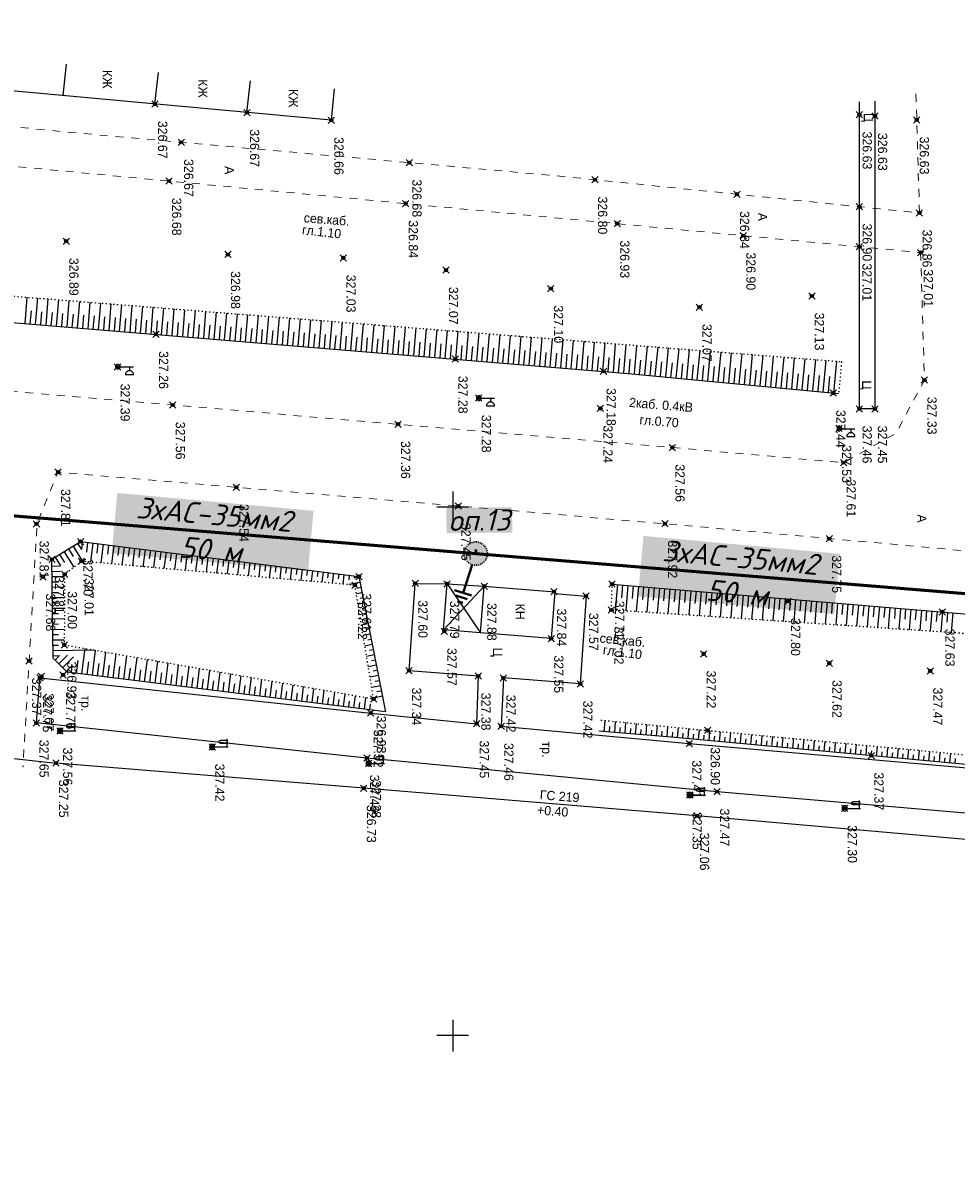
# Model space of a CAD drawing. Header units: metres. Extents: x 705573 to 711566, y 4301675 to 4311183.
# Tile 39 of 256: x 708965 to 709054, y 4301801 to 4301909. Entities that reach past the tile are written whole.
import ezdxf

# ---------------------------------------------------------------- set-up
doc = ezdxf.new("R2010")
doc.units = ezdxf.units.M
doc.header["$LTSCALE"] = 0.5
doc.header["$PDMODE"] = 35
doc.header["$PDSIZE"] = 0.3
for name, pattern in [('ACAD_ISO02W100', [15, 12, -3]), ('Auto_Street_NotBorder_Line_m1', [3, 1.5, -1.5]), ('ДОРОГИ_СТРОЯЩ', [9, 8, -1]), ('Контура низ откосов  Штриховая 0.1-0.5 - - - - - - -', [0.6, 0.1, -0.5])]:
    doc.linetypes.add(name, pattern=pattern)
for name, color, linetype in [('(001) Сетка', 92, 'Continuous'), ('(004) Точки рельефа', 7, 'Continuous'), ('(007) Здания', 7, 'Continuous'), ('(013) Газ', 30, 'ИК_Газопровод -------г--------'), ('(016) Кабель', 1, 'Continuous'), ('(019) Связь', 3, 'ИК_КАБ_СВЯЗИ'), ('(022) Возд. Линии', 7, 'Continuous'), ('(025) Дорога', 7, 'Continuous'), ('(035) Откосы', 7, 'Continuous'), ('Рамка', 7, 'Continuous')]:
    doc.layers.add(name, color=color, linetype=linetype)
doc.layers.add('AUTO#_ROADS_EXIST_L', color=7, linetype='Continuous', lineweight=15, true_color=0x000000)
doc.styles.add('BM-431', font='txt')
doc.styles.add('D-431', font='txt')
doc.styles.add('P-131', font='txt')
doc.styles.add('S', font='txtwr', dxfattribs={"oblique": 15})
doc.styles.get("Standard").update_dxf_attribs({"font": 'times.ttf'})
doc.styles.add('X_ISO', font='isocpeui.ttf')
doc.linetypes.add('GAZ_VOZDUSH', pattern='A,1,-2,["~",Standard,S=3,R=0,X=-1.5,Y=-1.5],-1,10', length=14)
doc.linetypes.add('ИК_Газопровод -------г--------', pattern='A,9,-0.6,["Г",Standard,S=1.2,R=0,X=0,Y=-0.6],-1.2', length=10.8)
doc.linetypes.add('ИК_КАБ_СВЯЗИ', pattern='A,4,["o",Standard,S=0.5,R=0,X=0,Y=-0.125],4,-2', length=10)

# ---------------------------------------------------------------- blocks, each defined once
blk = doc.blocks.new('U1111')
for p, q in [((0.1, 0.45), (0.1, 2.95)), ((0.1, 2.2), (0.85, 2.2)), ((1.28934, 2.95), (0.85, 2.51066)), ((0.85, 2.51066), (0.85, 1.88934)), ((1.6, 2.95), (1.28934, 2.95)), ((1.6, 2.95), (1.6, 1.45)), ((0, 0.05), (0.1, 0.05)), ((0, -0.05), (0, 0.05)), ((0.1, 0.05), (0.1, -0.05)), ((0.85, 1.88934), (1.28934, 1.45)), ((1.28934, 1.45), (1.6, 1.45)), ((0.1, -0.05), (0, -0.05))]:
    blk.add_line(p, q)
blk.add_lwpolyline([(0.55, 0), (0.3, 0.433013), (-0.2, 0.433013), (-0.45, 0), (-0.2, -0.433013), (0.3, -0.433013)], close=True)
at = {"color": 4, "style": 'S', "oblique": 15}
blk.add_attdef('Z', (1.142936, -1.391276), '', height=2, dxfattribs=at)
blk = doc.blocks.new('f')
at = {"layer": '(022) Возд. Линии'}
for points in [[(0, 0.25), (0, 1.5)], [(0, 1.4), (0.75, 1.4)]]:
    blk.add_lwpolyline(points, dxfattribs=at)
blk.add_lwpolyline([(0.4875, 0.65), (0.4875, 0.65, 0.41421356), (0.65, 0.8125), (0.65, 1.4), (0.325, 1.4), (0.325, 0.8125, 0.41421356)], format="xyb", close=True, dxfattribs=at)
blk.add_circle((0, 0), 0.25, dxfattribs=at)
blk = doc.blocks.new('Setka')
at = {"layer": '(001) Сетка'}
for p, q in [((0, 1.5), (0, -1.5)), ((-1.5, 0), (1.5, 0))]:
    blk.add_line(p, q, dxfattribs=at)
blk = doc.blocks.new('5547')
at = {"layer": 'Рамка', "linetype": 'Continuous', "lineweight": 30}
blk.add_hatch(color=7, dxfattribs=at).paths.add_polyline_path([(1621682, -797356, 1), (1621687, -797672, 1)])
at = {"lineweight": 40}
for p, q in [((1621684, -797672), (1621684, -798072)), ((1621804, -798072), (1621564, -798072)), ((1621763, -798137), (1621605, -798137)), ((1621723, -798202), (1621646, -798202))]:
    blk.add_line(p, q, dxfattribs=at)
at = {"layer": 'Рамка', "color": 7, "linetype": 'ACAD_ISO02W100', "lineweight": 30}
blk.add_circle((1621684, -797514), 158, dxfattribs=at)

msp = doc.modelspace()

# ---------------------------------------------------------------- linework, layer by layer
at = {"layer": '(007) Здания', "flags": 128}
for points in [[(708994.84, 4301902.61), (708994.56, 4301899.62), (708858.92, 4301912.09), (708859.19, 4301915.08)], [(708969.18, 4301901.95), (708969.5, 4301904.94)], [(708977.87, 4301901.15), (708978.19, 4301904.14)], [(708986.58, 4301900.35), (708986.9, 4301903.34)]]:
    msp.add_lwpolyline(points, dxfattribs=at)
at = {"layer": '(007) Здания', "elevation": 327.88}
msp.add_lwpolyline([(709008.7, 4301851.09), (709005.18, 4301851.37), (709005.53, 4301855.73), (709009.05, 4301855.51)], dxfattribs=at)
at = {"layer": '(007) Здания', "flags": 128}
for points, elevation in [([(709005.53, 4301855.73), (709008.7, 4301851.09)], 327.79), ([(709009.05, 4301855.51), (709005.18, 4301851.37)], 327.88)]:
    msp.add_lwpolyline(points, dxfattribs=dict(at, elevation=elevation))
at = {"layer": '(007) Здания', "elevation": 327.88}
msp.add_lwpolyline([(709009.05, 4301855.51), (709015.74, 4301854.98), (709015.39, 4301850.56), (709008.7, 4301851.09)], close=True, dxfattribs=at)
at = {"layer": '(013) Газ', "linetype": 'GAZ_VOZDUSH', "flags": 128}
for points, elevation in [([(708263.01, 4301898.28), (708267.49, 4301898.02), (708327.41, 4301893.73), (708350.02, 4301891.78), (708379.91, 4301889.21), (708474.41, 4301881.92), (708546.89, 4301875.37), (708558.89, 4301874.63), (708612.86, 4301869.39), (708645.29, 4301866.14), (708657.26, 4301865.63), (708710.55, 4301861.09), (708744.48, 4301857.65), (708772.36, 4301854.65), (708819.32, 4301851.72), (708956.48, 4301840.09), (708968.5, 4301838.77)], 325.11), ([(709242.57, 4301814.62), (709191, 4301819.27), (709154.18, 4301822.34), (709127.63, 4301825.02), (709098.46, 4301827.68), (709029.18, 4301833.77), (708997.64, 4301836.39), (708968.5, 4301838.77)], 326.86)]:
    msp.add_lwpolyline(points, dxfattribs=dict(at, elevation=elevation))
at = {"layer": '(025) Дорога', "flags": 128}
msp.add_lwpolyline([(709046.04, 4301901.43), (709046.04, 4301872.29), (709044.58, 4301872.29), (709044.58, 4301901.36)], dxfattribs=at)
at = {"layer": '(025) Дорога', "elevation": 327.42, "flags": 128}
msp.add_lwpolyline([(709015.73, 4301854.82), (709018.69, 4301854.58), (709018.14, 4301846.27), (709010.86, 4301846.83), (709010.65, 4301842.25), (709028.46, 4301840.62), (709060.17, 4301837.86), (709088.49, 4301835.43), (709116.31, 4301833.02), (709116.03, 4301828.78), (709088.23, 4301831.13), (709058.65, 4301833.67), (709031.1, 4301836.06), (708997.94, 4301839.25), (708966.64, 4301842.57), (708966.97, 4301846.84), (708998.3, 4301843.51), (709008.33, 4301842.5), (709008.49, 4301847.01), (709001.93, 4301847.51), (709002.51, 4301855.78), (709005.53, 4301855.73)], dxfattribs=at)
at = {"layer": '(035) Откосы'}
for p, q in [((708965.74, 4301882.86, 328.21), (708965.54, 4301880.38, 328.21)), ((708966.74, 4301882.79, 328.21), (708966.53, 4301880.3, 328.21)), ((708967.73, 4301882.71, 328.21), (708967.52, 4301880.22, 328.21)), ((708968.73, 4301882.63, 328.21), (708968.52, 4301880.14, 328.21)), ((708969.72, 4301882.55, 328.21), (708969.51, 4301880.06, 328.21)), ((708970.72, 4301882.47, 328.21), (708970.51, 4301879.97, 328.21)), ((708966.14, 4301881.58, 328.21), (708966.03, 4301880.34, 328.21)), ((708967.13, 4301881.5, 328.21), (708967.03, 4301880.26, 328.21)), ((708968.13, 4301881.42, 328.21), (708968.02, 4301880.18, 328.21)), ((708971.71, 4301882.39, 328.21), (708971.5, 4301879.89, 328.21)), ((708972.71, 4301882.31, 328.21), (708972.5, 4301879.81, 328.21)), ((708973.7, 4301882.24, 328.21), (708973.49, 4301879.73, 328.21)), ((708974.7, 4301882.16, 328.21), (708974.49, 4301879.64, 328.21)), ((708975.69, 4301882.08, 328.21), (708975.48, 4301879.56, 328.21)), ((708976.69, 4301882, 328.21), (708976.48, 4301879.48, 328.21)), ((708977.68, 4301881.92, 328.21), (708977.47, 4301879.4, 328.21)), ((708978.68, 4301881.84, 328.21), (708978.47, 4301879.32, 328.21)), ((708979.67, 4301881.76, 328.21), (708979.46, 4301879.23, 328.21)), ((708980.67, 4301881.69, 328.21), (708980.46, 4301879.15, 328.21)), ((708981.66, 4301881.61, 328.21), (708981.45, 4301879.07, 328.21)), ((708982.66, 4301881.53, 328.21), (708982.45, 4301878.99, 328.21)), ((708983.65, 4301881.45, 328.21), (708983.44, 4301878.9, 328.21)), ((708969.12, 4301881.34, 328.21), (708969.02, 4301880.1, 328.21)), ((708970.11, 4301881.26, 328.21), (708970.01, 4301880.01, 328.21)), ((708971.11, 4301881.18, 328.21), (708971.01, 4301879.93, 328.21)), ((708972.1, 4301881.1, 328.21), (708972, 4301879.85, 328.21)), ((708973.1, 4301881.02, 328.21), (708973, 4301879.77, 328.21)), ((708974.09, 4301880.94, 328.21), (708973.99, 4301879.69, 328.21)), ((708975.09, 4301880.86, 328.21), (708974.99, 4301879.6, 328.21)), ((708976.08, 4301880.78, 328.21), (708975.98, 4301879.52, 328.21)), ((708977.08, 4301880.7, 328.21), (708976.97, 4301879.44, 328.21)), ((708978.07, 4301880.62, 328.21), (708977.97, 4301879.36, 328.21)), ((708979.07, 4301880.54, 328.21), (708978.96, 4301879.27, 328.21)), ((708980.06, 4301880.46, 328.21), (708979.96, 4301879.19, 328.21)), ((708981.06, 4301880.38, 328.21), (708980.95, 4301879.11, 328.21)), ((708984.65, 4301881.37, 328.21), (708984.43, 4301878.82, 328.21)), ((708985.64, 4301881.29, 328.21), (708985.43, 4301878.74, 328.21)), ((708986.64, 4301881.21, 328.21), (708986.42, 4301878.66, 328.21)), ((708987.63, 4301881.14, 328.21), (708987.42, 4301878.58, 328.21)), ((708988.63, 4301881.06, 328.21), (708988.41, 4301878.49, 328.21)), ((708989.62, 4301880.98, 328.21), (708989.41, 4301878.41, 328.21)), ((708990.62, 4301880.9, 328.21), (708990.4, 4301878.33, 328.21)), ((708991.61, 4301880.82, 328.21), (708991.4, 4301878.25, 328.21)), ((708992.61, 4301880.74, 328.21), (708992.39, 4301878.16, 328.21)), ((708993.6, 4301880.66, 328.21), (708993.39, 4301878.08, 328.21)), ((708994.6, 4301880.59, 328.21), (708994.38, 4301878, 328.21)), ((708995.59, 4301880.51, 328.21), (708995.38, 4301877.92, 328.21)), ((708996.59, 4301880.43, 328.21), (708996.37, 4301877.84, 328.21)), ((708997.58, 4301880.35, 328.21), (708997.37, 4301877.75, 328.21)), ((708982.05, 4301880.3, 328.21), (708981.95, 4301879.03, 328.21)), ((708983.05, 4301880.22, 328.21), (708982.94, 4301878.95, 328.21)), ((708984.04, 4301880.14, 328.21), (708983.94, 4301878.86, 328.21)), ((708985.04, 4301880.06, 328.21), (708984.93, 4301878.78, 328.21)), ((708986.03, 4301879.98, 328.21), (708985.93, 4301878.7, 328.21)), ((708987.03, 4301879.9, 328.21), (708986.92, 4301878.62, 328.21)), ((708988.02, 4301879.82, 328.21), (708987.92, 4301878.53, 328.21)), ((708989.02, 4301879.73, 328.21), (708988.91, 4301878.45, 328.21)), ((708990.01, 4301879.65, 328.21), (708989.91, 4301878.37, 328.21)), ((708991.01, 4301879.57, 328.21), (708990.9, 4301878.29, 328.21)), ((708992, 4301879.49, 328.21), (708991.89, 4301878.21, 328.21)), ((708993, 4301879.41, 328.21), (708992.89, 4301878.12, 328.21)), ((708993.99, 4301879.33, 328.21), (708993.88, 4301878.04, 328.21)), ((708994.99, 4301879.25, 328.21), (708994.88, 4301877.96, 328.21)), ((708998.58, 4301880.27, 328.21), (708998.36, 4301877.67, 328.21)), ((708999.57, 4301880.19, 328.21), (708999.35, 4301877.59, 328.21)), ((709000.57, 4301880.11, 328.21), (709000.35, 4301877.51, 328.21)), ((709001.56, 4301880.04, 328.21), (709001.34, 4301877.42, 328.21)), ((709002.56, 4301879.96, 328.21), (709002.34, 4301877.34, 328.21)), ((709003.55, 4301879.88, 328.21), (709003.33, 4301877.26, 328.21)), ((709004.55, 4301879.8, 328.21), (709004.33, 4301877.18, 328.21)), ((709005.54, 4301879.72, 328.21), (709005.32, 4301877.1, 328.21)), ((709006.54, 4301879.64, 328.21), (709006.32, 4301877.01, 328.21)), ((709007.53, 4301879.56, 328.21), (709007.31, 4301876.93, 328.21)), ((709008.53, 4301879.49, 328.21), (709008.31, 4301876.85, 328.21)), ((709009.52, 4301879.41, 328.21), (709009.3, 4301876.77, 328.21)), ((709010.52, 4301879.33, 328.21), (709010.3, 4301876.68, 328.21)), ((709011.51, 4301879.25, 328.21), (709011.29, 4301876.6, 328.21)), ((708995.98, 4301879.17, 328.21), (708995.87, 4301877.88, 328.21)), ((708996.98, 4301879.09, 328.21), (708996.87, 4301877.79, 328.21)), ((708997.97, 4301879.01, 328.21), (708997.86, 4301877.71, 328.21)), ((708998.97, 4301878.93, 328.21), (708998.86, 4301877.63, 328.21)), ((708999.96, 4301878.85, 328.21), (708999.85, 4301877.55, 328.21)), ((709000.95, 4301878.77, 328.21), (709000.85, 4301877.47, 328.21)), ((709001.95, 4301878.69, 328.21), (709001.84, 4301877.38, 328.21)), ((709002.94, 4301878.61, 328.21), (709002.84, 4301877.3, 328.21)), ((709003.94, 4301878.53, 328.21), (709003.83, 4301877.22, 328.21)), ((709004.93, 4301878.45, 328.21), (709004.83, 4301877.14, 328.21)), ((709005.93, 4301878.37, 328.21), (709005.82, 4301877.05, 328.21)), ((709006.92, 4301878.29, 328.21), (709006.82, 4301876.97, 328.21)), ((709007.92, 4301878.21, 328.21), (709007.81, 4301876.89, 328.21)), ((709012.51, 4301879.17, 328.21), (709012.29, 4301876.52, 328.21)), ((709013.5, 4301879.09, 328.21), (709013.28, 4301876.44, 328.21)), ((709014.5, 4301879.01, 328.21), (709014.28, 4301876.36, 328.21)), ((709015.49, 4301878.94, 328.21), (709015.27, 4301876.27, 328.21)), ((709016.49, 4301878.86, 328.21), (709016.26, 4301876.19, 328.21)), ((709017.48, 4301878.78, 328.21), (709017.26, 4301876.11, 328.21)), ((709018.48, 4301878.7, 328.21), (709018.25, 4301876.03, 328.21)), ((709019.47, 4301878.62, 328.21), (709019.25, 4301875.94, 328.21)), ((709020.47, 4301878.54, 328.21), (709020.24, 4301875.86, 328.21)), ((709021.46, 4301878.46, 328.21), (709021.24, 4301875.78, 328.21)), ((709022.46, 4301878.39, 328.21), (709022.23, 4301875.7, 328.21)), ((709023.48, 4301878.3, 328.21), (709023.23, 4301875.61, 328.21)), ((709024.48, 4301878.23, 328.21), (709024.22, 4301875.52, 328.21)), ((709008.91, 4301878.13, 328.21), (709008.8, 4301876.81, 328.21)), ((709009.91, 4301878.05, 328.21), (709009.8, 4301876.73, 328.21)), ((709010.9, 4301877.97, 328.21), (709010.79, 4301876.64, 328.21)), ((709011.9, 4301877.89, 328.21), (709011.79, 4301876.56, 328.21)), ((709012.89, 4301877.81, 328.21), (709012.78, 4301876.48, 328.21)), ((709013.89, 4301877.72, 328.21), (709013.78, 4301876.4, 328.21)), ((709014.88, 4301877.64, 328.21), (709014.77, 4301876.31, 328.21)), ((709015.88, 4301877.56, 328.21), (709015.77, 4301876.23, 328.21)), ((709016.87, 4301877.48, 328.21), (709016.76, 4301876.15, 328.21)), ((709017.87, 4301877.4, 328.21), (709017.76, 4301876.07, 328.21)), ((709018.86, 4301877.32, 328.21), (709018.75, 4301875.99, 328.21)), ((709019.86, 4301877.24, 328.21), (709019.75, 4301875.9, 328.21)), ((709020.85, 4301877.16, 328.21), (709020.74, 4301875.82, 328.21)), ((709021.85, 4301877.08, 328.21), (709021.74, 4301875.74, 328.21)), ((709025.47, 4301878.15, 328.21), (709025.21, 4301875.42, 328.21)), ((709026.47, 4301878.07, 328.21), (709026.21, 4301875.33, 328.21)), ((709027.46, 4301877.99, 328.21), (709027.2, 4301875.24, 328.21)), ((709028.46, 4301877.91, 328.21), (709028.2, 4301875.14, 328.21)), ((709029.45, 4301877.83, 328.21), (709029.19, 4301875.05, 328.21)), ((709030.45, 4301877.75, 328.21), (709030.18, 4301874.95, 328.21)), ((709031.44, 4301877.68, 328.21), (709031.18, 4301874.86, 328.21)), ((709032.44, 4301877.6, 328.21), (709032.17, 4301874.76, 328.21)), ((709033.43, 4301877.52, 328.21), (709033.16, 4301874.67, 328.21)), ((709034.43, 4301877.44, 328.21), (709034.16, 4301874.58, 328.21)), ((709035.42, 4301877.36, 328.21), (709035.15, 4301874.48, 328.21)), ((709036.42, 4301877.28, 328.21), (709036.14, 4301874.39, 328.21)), ((709037.41, 4301877.2, 328.21), (709037.14, 4301874.29, 328.21)), ((709038.41, 4301877.13, 328.21), (709038.13, 4301874.2, 328.21)), ((709022.84, 4301877, 328.21), (709022.73, 4301875.66, 328.21)), ((709023.85, 4301876.92, 328.21), (709023.72, 4301875.57, 328.21)), ((709024.85, 4301876.83, 328.21), (709024.72, 4301875.47, 328.21)), ((709025.84, 4301876.74, 328.21), (709025.71, 4301875.38, 328.21)), ((709026.84, 4301876.66, 328.21), (709026.7, 4301875.28, 328.21)), ((709027.83, 4301876.57, 328.21), (709027.7, 4301875.19, 328.21)), ((709028.82, 4301876.48, 328.21), (709028.69, 4301875.09, 328.21)), ((709029.82, 4301876.4, 328.21), (709029.69, 4301875, 328.21)), ((709030.81, 4301876.31, 328.21), (709030.68, 4301874.91, 328.21)), ((709031.81, 4301876.22, 328.21), (709031.67, 4301874.81, 328.21)), ((709032.8, 4301876.14, 328.21), (709032.67, 4301874.72, 328.21)), ((709033.8, 4301876.05, 328.21), (709033.66, 4301874.62, 328.21)), ((709039.4, 4301877.05, 328.21), (709039.13, 4301874.1, 328.21)), ((709040.4, 4301876.97, 328.21), (709040.12, 4301874.01, 328.21)), ((709041.39, 4301876.89, 328.21), (709041.11, 4301873.92, 328.21)), ((709042.39, 4301876.81, 328.21), (709042.11, 4301873.82, 328.21)), ((709034.79, 4301875.96, 328.21), (709034.65, 4301874.53, 328.21)), ((709035.78, 4301875.88, 328.21), (709035.65, 4301874.43, 328.21)), ((709036.78, 4301875.79, 328.21), (709036.64, 4301874.34, 328.21)), ((709037.77, 4301875.71, 328.21), (709037.63, 4301874.25, 328.21)), ((709038.77, 4301875.62, 328.21), (709038.63, 4301874.15, 328.21)), ((709039.76, 4301875.53, 328.21), (709039.62, 4301874.06, 328.21)), ((709040.76, 4301875.45, 328.21), (709040.62, 4301873.96, 328.21)), ((709041.75, 4301875.36, 328.21), (709041.61, 4301873.87, 328.21)), ((708969.26, 4301858.78), (708970.18, 4301857.3)), ((708969.69, 4301859.04), (708970.13, 4301858.32)), ((708970.11, 4301859.3), (708971.01, 4301857.86)), ((708970.54, 4301859.56), (708970.9, 4301858.99)), ((708970.99, 4301859.72), (708970.9, 4301858.99)), ((708971.48, 4301859.65), (708971.37, 4301858.74)), ((708971.98, 4301859.59), (708971.75, 4301857.79)), ((708972.47, 4301859.53), (708972.36, 4301858.64)), ((708972.97, 4301859.47), (708972.75, 4301857.71)), ((708973.47, 4301859.4), (708973.36, 4301858.53)), ((708973.96, 4301859.34), (708973.74, 4301857.62)), ((708974.46, 4301859.28), (708974.35, 4301858.43)), ((708974.95, 4301859.22), (708974.74, 4301857.53)), ((708975.45, 4301859.16), (708975.34, 4301858.32)), ((708975.94, 4301859.09), (708975.74, 4301857.45)), ((708976.44, 4301859.03), (708976.34, 4301858.22)), ((708976.93, 4301858.97), (708976.73, 4301857.36)), ((708977.43, 4301858.91), (708977.33, 4301858.11)), ((708977.92, 4301858.84), (708977.73, 4301857.27)), ((708978.42, 4301858.78), (708978.32, 4301858.01)), ((708968.41, 4301858.25), (708968.92, 4301857.43)), ((708968.84, 4301858.51), (708969.31, 4301857.75)), ((708978.92, 4301858.72), (708978.72, 4301857.19)), ((708979.41, 4301858.66), (708979.32, 4301857.9)), ((708979.91, 4301858.6), (708979.72, 4301857.1)), ((708980.4, 4301858.53), (708980.31, 4301857.79)), ((708980.9, 4301858.47), (708980.72, 4301857.01)), ((708981.39, 4301858.41), (708981.3, 4301857.69)), ((708981.89, 4301858.35), (708981.71, 4301856.93)), ((708982.38, 4301858.28), (708982.3, 4301857.58)), ((708982.88, 4301858.22), (708982.71, 4301856.84)), ((708983.38, 4301858.16), (708983.29, 4301857.48)), ((708983.87, 4301858.1), (708983.7, 4301856.75)), ((708984.37, 4301858.04), (708984.28, 4301857.37)), ((708984.86, 4301857.97), (708984.7, 4301856.67)), ((708985.36, 4301857.91), (708985.28, 4301857.27)), ((708985.85, 4301857.85), (708985.69, 4301856.58)), ((708986.35, 4301857.79), (708986.27, 4301857.16)), ((708986.84, 4301857.72), (708986.69, 4301856.49)), ((708968.12, 4301857.42), (708968.92, 4301857.43)), ((708968.12, 4301856.92), (708968.92, 4301856.93)), ((708987.34, 4301857.66), (708987.26, 4301857.06)), ((708987.84, 4301857.6), (708987.69, 4301856.4)), ((708988.33, 4301857.54), (708988.26, 4301856.95)), ((708988.83, 4301857.48), (708988.68, 4301856.32)), ((708989.32, 4301857.41), (708989.25, 4301856.84)), ((708989.82, 4301857.35), (708989.68, 4301856.23)), ((708990.31, 4301857.29), (708990.24, 4301856.74)), ((708990.81, 4301857.23), (708990.67, 4301856.14)), ((708991.3, 4301857.16), (708991.24, 4301856.63)), ((708991.8, 4301857.1), (708991.67, 4301856.06)), ((708992.3, 4301857.04), (708992.23, 4301856.53)), ((708992.79, 4301856.98), (708992.66, 4301855.97)), ((708993.29, 4301856.92), (708993.22, 4301856.42)), ((708993.78, 4301856.85), (708993.66, 4301855.88)), ((708994.28, 4301856.79), (708994.22, 4301856.32)), ((708994.77, 4301856.73), (708994.66, 4301855.8)), ((708995.27, 4301856.67), (708995.21, 4301856.21)), ((708968.13, 4301856.42), (708969.31, 4301856.44)), ((708968.13, 4301855.92), (708968.72, 4301855.93)), ((708995.76, 4301856.6), (708995.65, 4301855.71)), ((708996.26, 4301856.54), (708996.21, 4301856.11)), ((708997.29, 4301855.87), (708996.22, 4301855.66)), ((708996.76, 4301856.48), (708996.73, 4301856.27)), ((708997.2, 4301856.36), (708996.73, 4301856.27)), ((709021.66, 4301855.67, 327.71), (709021.45, 4301853.24, 327.71)), ((709022.15, 4301855.63, 327.71), (709022.05, 4301854.42, 327.71)), ((709022.65, 4301855.59, 327.71), (709022.45, 4301853.17, 327.71)), ((709023.15, 4301855.55, 327.71), (709023.04, 4301854.34, 327.71)), ((708968.14, 4301855.42), (708969.31, 4301855.44)), ((708968.15, 4301854.93), (708968.73, 4301854.93)), ((708997.48, 4301854.89), (708996.94, 4301854.78)), ((708997.39, 4301855.38), (708997.12, 4301855.33)), ((709023.64, 4301855.51, 327.71), (709023.44, 4301853.11, 327.71)), ((709024.14, 4301855.46, 327.71), (709024.04, 4301854.27, 327.71)), ((709024.63, 4301855.42, 327.71), (709024.43, 4301853.04, 327.71)), ((709025.13, 4301855.38, 327.71), (709025.03, 4301854.19, 327.71)), ((709025.63, 4301855.34, 327.71), (709025.43, 4301852.97, 327.71)), ((709026.12, 4301855.3, 327.71), (709026.02, 4301854.12, 327.71)), ((709026.62, 4301855.25, 327.71), (709026.42, 4301852.91, 327.71)), ((709027.12, 4301855.21, 327.71), (709027.02, 4301854.04, 327.71)), ((709027.61, 4301855.17, 327.71), (709027.42, 4301852.84, 327.71)), ((709028.11, 4301855.13, 327.71), (709028.01, 4301853.97, 327.71)), ((709028.6, 4301855.09, 327.71), (709028.41, 4301852.78, 327.71)), ((709029.1, 4301855.04, 327.71), (709029, 4301853.89, 327.71)), ((709029.6, 4301855, 327.71), (709029.4, 4301852.71, 327.71)), ((709030.09, 4301854.96, 327.71), (709030, 4301853.82, 327.71)), ((709030.59, 4301854.92, 327.71), (709030.4, 4301852.64, 327.71)), ((709031.09, 4301854.88, 327.71), (709030.99, 4301853.74, 327.71)), ((709031.58, 4301854.83, 327.71), (709031.39, 4301852.58, 327.71)), ((709032.08, 4301854.79, 327.71), (709031.98, 4301853.67, 327.71)), ((709032.57, 4301854.75, 327.71), (709032.39, 4301852.51, 327.71)), ((709033.07, 4301854.71, 327.71), (709032.98, 4301853.59, 327.71)), ((709033.57, 4301854.67, 327.71), (709033.38, 4301852.45, 327.71)), ((709034.06, 4301854.63, 327.71), (709033.97, 4301853.52, 327.71)), ((709034.56, 4301854.58, 327.71), (709034.37, 4301852.38, 327.71)), ((709035.06, 4301854.54, 327.71), (709034.96, 4301853.44, 327.71)), ((709035.55, 4301854.5, 327.71), (709035.37, 4301852.31, 327.71)), ((709036.05, 4301854.46, 327.71), (709035.96, 4301853.37, 327.71)), ((708968.15, 4301854.43), (708969.3, 4301854.44)), ((708968.16, 4301853.93), (708968.73, 4301853.93)), ((708968.17, 4301853.43), (708969.3, 4301853.44)), ((708997.68, 4301853.91), (708997.1, 4301853.8)), ((708997.58, 4301854.4), (708997.3, 4301854.34)), ((708997.77, 4301853.42), (708997.48, 4301853.36)), ((709036.55, 4301854.42, 327.71), (709036.36, 4301852.25, 327.71)), ((709037.04, 4301854.37, 327.71), (709036.95, 4301853.29, 327.71)), ((709037.54, 4301854.33, 327.71), (709037.36, 4301852.18, 327.71)), ((709038.03, 4301854.29, 327.71), (709037.94, 4301853.22, 327.71)), ((709038.53, 4301854.25, 327.71), (709038.35, 4301852.12, 327.71)), ((709039.03, 4301854.21, 327.71), (709038.94, 4301853.14, 327.71)), ((709039.52, 4301854.16, 327.71), (709039.34, 4301852.05, 327.71)), ((709040.02, 4301854.12, 327.71), (709039.93, 4301853.07, 327.71)), ((709040.52, 4301854.08, 327.71), (709040.34, 4301851.98, 327.71)), ((709041.01, 4301854.04, 327.71), (709040.92, 4301852.99, 327.71)), ((709041.51, 4301854, 327.71), (709041.33, 4301851.92, 327.71)), ((709042, 4301853.96, 327.71), (709041.92, 4301852.92, 327.71)), ((709042.5, 4301853.91, 327.71), (709042.33, 4301851.85, 327.71)), ((709043, 4301853.87, 327.71), (709042.91, 4301852.84, 327.71)), ((709043.49, 4301853.83, 327.71), (709043.32, 4301851.78, 327.71)), ((709043.99, 4301853.79, 327.71), (709043.9, 4301852.77, 327.71)), ((709044.49, 4301853.75, 327.71), (709044.31, 4301851.72, 327.71)), ((709044.98, 4301853.7, 327.71), (709044.9, 4301852.69, 327.71)), ((709045.48, 4301853.66, 327.71), (709045.31, 4301851.65, 327.71)), ((709045.97, 4301853.62, 327.71), (709045.89, 4301852.62, 327.71)), ((709046.47, 4301853.58, 327.71), (709046.3, 4301851.59, 327.71)), ((709046.97, 4301853.54, 327.71), (709046.88, 4301852.54, 327.71)), ((709047.46, 4301853.49, 327.71), (709047.3, 4301851.52, 327.71)), ((709047.96, 4301853.45, 327.71), (709047.88, 4301852.47, 327.71)), ((709048.46, 4301853.41, 327.71), (709048.29, 4301851.45, 327.71)), ((708968.17, 4301852.93), (708968.73, 4301852.93)), ((708968.18, 4301852.43), (708969.29, 4301852.44)), ((708997.87, 4301852.93), (708997.27, 4301852.81)), ((708997.96, 4301852.44), (708997.65, 4301852.38)), ((709048.95, 4301853.37, 327.71), (709048.87, 4301852.39, 327.71)), ((709049.45, 4301853.33, 327.71), (709049.28, 4301851.39, 327.71)), ((709049.94, 4301853.28, 327.71), (709049.86, 4301852.32, 327.71)), ((709050.44, 4301853.24, 327.71), (709050.28, 4301851.32, 327.71)), ((709050.94, 4301853.2, 327.71), (709050.86, 4301852.25, 327.71)), ((709051.43, 4301853.16, 327.71), (709051.27, 4301851.26, 327.71)), ((709051.93, 4301853.12, 327.71), (709051.85, 4301852.17, 327.71)), ((709052.43, 4301853.08, 327.71), (709052.27, 4301851.19, 327.71)), ((709052.92, 4301853.03, 327.71), (709052.84, 4301852.1, 327.71)), ((709053.42, 4301852.99, 327.71), (709053.26, 4301851.12, 327.71)), ((708968.18, 4301851.93), (708968.74, 4301851.94)), ((708968.19, 4301851.43), (708969.29, 4301851.44)), ((708998.06, 4301851.95), (708997.43, 4301851.82)), ((708998.15, 4301851.46), (708997.83, 4301851.4)), ((708968.2, 4301850.93), (708968.74, 4301850.94)), ((708968.2, 4301850.43), (708969.28, 4301850.44)), ((708998.25, 4301850.97), (708997.59, 4301850.84)), ((708998.35, 4301850.48), (708998.01, 4301850.41)), ((708968.21, 4301849.93), (708968.74, 4301849.94)), ((708968.21, 4301849.43), (708972.05, 4301849.48)), ((708970.94, 4301847.22), (708971.25, 4301849.62)), ((708971.94, 4301847.09), (708972.23, 4301849.45)), ((708972.93, 4301846.97), (708973.22, 4301849.28)), ((708973.92, 4301846.85), (708974.2, 4301849.1)), ((708998.44, 4301849.99), (708997.75, 4301849.85)), ((708998.54, 4301849.5), (708998.18, 4301849.43)), ((708968.22, 4301848.93), (708968.84, 4301848.94)), ((708968.42, 4301848.52), (708968.84, 4301848.94)), ((708968.77, 4301848.16), (708969.57, 4301848.97)), ((708969.13, 4301847.81), (708970.14, 4301848.84)), ((708969.49, 4301847.46), (708970.04, 4301848.02)), ((708969.95, 4301847.34), (708970.04, 4301848.02)), ((708970.45, 4301847.28), (708970.6, 4301848.49)), ((708971.44, 4301847.16), (708971.59, 4301848.34)), ((708972.43, 4301847.03), (708972.58, 4301848.2)), ((708973.42, 4301846.91), (708973.56, 4301848.05)), ((708974.91, 4301846.72), (708975.19, 4301848.93)), ((708975.9, 4301846.6), (708976.17, 4301848.76)), ((708976.89, 4301846.47), (708977.16, 4301848.59)), ((708977.88, 4301846.35), (708978.14, 4301848.42)), ((708978.87, 4301846.22), (708979.13, 4301848.24)), ((708979.86, 4301846.1), (708980.11, 4301848.07)), ((708998.63, 4301849.01), (708997.91, 4301848.87)), ((708998.82, 4301848.03), (708998.08, 4301847.88)), ((708998.73, 4301848.52), (708998.36, 4301848.45)), ((708974.41, 4301846.78), (708974.55, 4301847.9)), ((708975.4, 4301846.66), (708975.54, 4301847.75)), ((708976.4, 4301846.53), (708976.53, 4301847.6)), ((708977.39, 4301846.41), (708977.52, 4301847.46)), ((708978.38, 4301846.29), (708978.51, 4301847.31)), ((708979.37, 4301846.16), (708979.49, 4301847.16)), ((708980.36, 4301846.04), (708980.48, 4301847.01)), ((708980.86, 4301845.98), (708981.1, 4301847.9)), ((708981.85, 4301845.85), (708982.08, 4301847.73)), ((708982.84, 4301845.73), (708983.07, 4301847.56)), ((708983.83, 4301845.6), (708984.05, 4301847.38)), ((708984.82, 4301845.48), (708985.04, 4301847.21)), ((708985.81, 4301845.35), (708986.02, 4301847.04)), ((708999.02, 4301847.05), (708998.24, 4301846.89)), ((708998.92, 4301847.54), (708998.54, 4301847.46)), ((708981.35, 4301845.91), (708981.47, 4301846.86)), ((708982.34, 4301845.79), (708982.46, 4301846.72)), ((708983.33, 4301845.67), (708983.45, 4301846.57)), ((708984.32, 4301845.54), (708984.43, 4301846.42)), ((708985.32, 4301845.42), (708985.42, 4301846.27)), ((708986.31, 4301845.29), (708986.41, 4301846.12)), ((708986.8, 4301845.23), (708987.01, 4301846.87)), ((708987.3, 4301845.17), (708987.4, 4301845.98)), ((708987.79, 4301845.11), (708987.99, 4301846.7)), ((708988.78, 4301844.98), (708988.98, 4301846.52)), ((708989.78, 4301844.86), (708989.96, 4301846.35)), ((708990.77, 4301844.73), (708990.95, 4301846.18)), ((708991.76, 4301844.61), (708991.93, 4301846.01)), ((708992.75, 4301844.49), (708992.92, 4301845.84)), ((708999.21, 4301846.07), (708998.4, 4301845.91)), ((708999.11, 4301846.56), (708998.72, 4301846.48)), ((708988.29, 4301845.04), (708988.39, 4301845.83)), ((708989.28, 4301844.92), (708989.37, 4301845.68)), ((708990.27, 4301844.8), (708990.36, 4301845.53)), ((708991.26, 4301844.67), (708991.35, 4301845.38)), ((708992.25, 4301844.55), (708992.34, 4301845.23)), ((708993.24, 4301844.42), (708993.33, 4301845.09)), ((708993.74, 4301844.36), (708993.9, 4301845.66)), ((708994.24, 4301844.3), (708994.32, 4301844.94)), ((708994.73, 4301844.24), (708994.89, 4301845.49)), ((708995.23, 4301844.17), (708995.3, 4301844.79)), ((708995.72, 4301844.11), (708995.87, 4301845.32)), ((708996.71, 4301843.99), (708996.86, 4301845.15)), ((708997.7, 4301843.86), (708997.84, 4301844.98)), ((708999.4, 4301845.09), (708998.56, 4301844.92)), ((708999.3, 4301845.58), (708998.89, 4301845.5)), ((708996.22, 4301844.05), (708996.29, 4301844.64)), ((708997.21, 4301843.93), (708997.28, 4301844.49)), ((708998.2, 4301843.8), (708998.27, 4301844.35)), ((709020.41, 4301841.74), (709020.49, 4301842.79)), ((709021.4, 4301841.66), (709021.48, 4301842.69)), ((709022.39, 4301841.58), (709022.47, 4301842.6)), ((709020.9, 4301841.7), (709020.94, 4301842.22)), ((709021.89, 4301841.62), (709021.94, 4301842.13)), ((709022.89, 4301841.54), (709022.93, 4301842.05)), ((709023.38, 4301841.5), (709023.46, 4301842.5)), ((709023.88, 4301841.46), (709023.92, 4301841.96)), ((709024.38, 4301841.42), (709024.45, 4301842.41)), ((709024.87, 4301841.38), (709024.91, 4301841.87)), ((709025.37, 4301841.34), (709025.45, 4301842.31)), ((709025.87, 4301841.3), (709025.9, 4301841.78)), ((709026.36, 4301841.26), (709026.44, 4301842.22)), ((709026.86, 4301841.22), (709026.9, 4301841.7)), ((709027.35, 4301841.18), (709027.44, 4301842.12)), ((709027.85, 4301841.14), (709027.89, 4301841.6)), ((709028.35, 4301841.09), (709028.43, 4301842.03)), ((709029.34, 4301841), (709029.42, 4301841.93)), ((709030.33, 4301840.91), (709030.42, 4301841.84)), ((709031.32, 4301840.81), (709031.41, 4301841.74)), ((709032.31, 4301840.72), (709032.4, 4301841.65)), ((709033.3, 4301840.63), (709033.39, 4301841.55)), ((709028.84, 4301841.04), (709028.89, 4301841.51)), ((709029.83, 4301840.95), (709029.88, 4301841.42)), ((709030.83, 4301840.86), (709030.87, 4301841.32)), ((709031.82, 4301840.77), (709031.86, 4301841.23)), ((709032.81, 4301840.68), (709032.85, 4301841.14)), ((709033.8, 4301840.58), (709033.84, 4301841.05)), ((709034.3, 4301840.54), (709034.38, 4301841.46)), ((709034.79, 4301840.49), (709034.84, 4301840.95)), ((709035.29, 4301840.45), (709035.37, 4301841.37)), ((709035.78, 4301840.4), (709035.83, 4301840.86)), ((709036.28, 4301840.35), (709036.37, 4301841.27)), ((709036.78, 4301840.31), (709036.82, 4301840.77)), ((709037.27, 4301840.26), (709037.36, 4301841.18)), ((709037.77, 4301840.22), (709037.81, 4301840.67)), ((709038.26, 4301840.17), (709038.35, 4301841.09)), ((709038.76, 4301840.12), (709038.8, 4301840.58)), ((709039.26, 4301840.08), (709039.34, 4301840.99)), ((709039.75, 4301840.03), (709039.79, 4301840.49)), ((709040.25, 4301839.99), (709040.33, 4301840.9)), ((709041.24, 4301839.89), (709041.32, 4301840.81)), ((709042.23, 4301839.8), (709042.31, 4301840.71)), ((709043.22, 4301839.71), (709043.31, 4301840.62)), ((709044.21, 4301839.62), (709044.3, 4301840.53)), ((709040.74, 4301839.94), (709040.79, 4301840.4)), ((709041.73, 4301839.85), (709041.78, 4301840.3)), ((709042.73, 4301839.75), (709042.77, 4301840.21)), ((709043.72, 4301839.66), (709043.76, 4301840.12)), ((709044.71, 4301839.57), (709044.75, 4301840.03)), ((709045.21, 4301839.52), (709045.29, 4301840.43)), ((709045.7, 4301839.48), (709045.74, 4301839.93)), ((709046.2, 4301839.43), (709046.28, 4301840.34)), ((709046.69, 4301839.39), (709046.73, 4301839.84)), ((709047.19, 4301839.34), (709047.27, 4301840.25)), ((709047.68, 4301839.29), (709047.73, 4301839.75)), ((709048.18, 4301839.25), (709048.26, 4301840.15)), ((709048.68, 4301839.2), (709048.72, 4301839.65)), ((709049.17, 4301839.16), (709049.26, 4301840.06)), ((709049.67, 4301839.11), (709049.71, 4301839.56)), ((709050.16, 4301839.06), (709050.25, 4301839.97)), ((709050.66, 4301839.02), (709050.7, 4301839.47)), ((709051.16, 4301838.97), (709051.24, 4301839.87)), ((709051.65, 4301838.93), (709051.69, 4301839.38)), ((709052.15, 4301838.88), (709052.23, 4301839.78)), ((709053.14, 4301838.79), (709053.22, 4301839.69)), ((709052.64, 4301838.83), (709052.68, 4301839.28)), ((709053.63, 4301838.74), (709053.68, 4301839.19))]:
    msp.add_line(p, q, dxfattribs=at)
at = {"layer": '(035) Откосы', "linetype": 'Контура низ откосов  Штриховая 0.1-0.5 - - - - - - -'}
for points, elevation in [([(708840.58, 4301902.31), (708843.45, 4301902.31), (708843.45, 4301894.88), (708844.11, 4301892.8), (708869.69, 4301890.98), (708904.49, 4301887.7), (709042.89, 4301876.77), (709042.6, 4301873.77)], 328.21), ([(708998.57, 4301844.85), (708996.8, 4301855.61), (708970.91, 4301857.87), (708969.31, 4301856.63), (708969.28, 4301849.96), (708998.57, 4301844.85)], 326.93), ([(709104.24, 4301848.78), (709104.18, 4301847.61), (709077.85, 4301847.44), (709066.64, 4301850.23), (709021.09, 4301853.26), (709021.16, 4301855.71)], 327.71)]:
    msp.add_lwpolyline(points, dxfattribs=dict(at, elevation=elevation))
at = {"layer": '(035) Откосы', "flags": 128}
for points, elevation in [([(708840.58, 4301902.31), (708840.58, 4301891.94), (708843.76, 4301890.04), (708869.58, 4301887.73), (708904.25, 4301885.14), (708939.14, 4301882.57), (709023.01, 4301875.63), (709042.6, 4301873.77)], 328.21), ([(709021.16, 4301855.71), (709066.49, 4301851.89), (709078.21, 4301848.67), (709104.24, 4301848.78)], 327.71)]:
    msp.add_lwpolyline(points, dxfattribs=dict(at, elevation=elevation))
for points in [[(708999.69, 4301843.62), (708969.56, 4301847.39), (708968.22, 4301848.71), (708968.11, 4301858.06), (708970.82, 4301859.74), (708997.18, 4301856.43), (708999.69, 4301843.62)], [(709104.73, 4301834.29), (709104.73, 4301834.29), (709086.01, 4301835.99), (709059.45, 4301838.2), (709027.13, 4301841.2), (709019.91, 4301841.78)]]:
    msp.add_lwpolyline(points, dxfattribs=at)
at = {"layer": '(035) Откосы', "linetype": 'Контура низ откосов  Штриховая 0.1-0.5 - - - - - - -'}
msp.add_lwpolyline([(709020.1, 4301842.83), (709030.2, 4301841.86), (709060.73, 4301838.98), (709088.85, 4301837.23), (709104.86, 4301836.17)], dxfattribs=at)
at = {"color": 0, "linetype": 'ByBlock', "lineweight": 50}
msp.add_line((709008.24, 4301858.6), (709008.28, 4301858.99), dxfattribs=at)
at = {"color": 1, "linetype": 'ByBlock', "lineweight": 60, "flags": 128}
msp.add_lwpolyline([(708306.94, 4301907.69), (708350.94, 4301917.13), (708405.66, 4301911.63), (708460.36, 4301905.93), (708515.01, 4301899.74), (708569.91, 4301896.33), (708629.67, 4301890.93), (708684.48, 4301886.39), (708739.27, 4301881.63), (708793.87, 4301875.03), (708848.72, 4301870.91), (708903.57, 4301866.8), (708958.41, 4301862.68), (709008.24, 4301858.6), (709058.08, 4301854.53), (709107.91, 4301850.47), (709162.68, 4301845.45), (709207.44, 4301840.81), (709212.78, 4301813.29)], dxfattribs=at)
at = {"color": 0, "linetype": 'ByBlock', "lineweight": -2, "transparency": 16777216}
for p in [(708977.87, 4301901.15, 326.67), (708986.58, 4301900.35, 326.67), (708994.56, 4301899.62, 326.66), (709044.58, 4301900.14, 326.63), (709046.04, 4301900.01, 326.63), (709050, 4301899.66, 326.63), (708980.35, 4301897.53, 326.67), (709001.95, 4301895.61, 326.68), (708979.2, 4301893.87, 326.68), (709019.53, 4301893.99, 326.8), (709032.98, 4301892.62, 326.84), (709001.6, 4301891.74, 326.84), (709044.58, 4301891.43, 326.9), (709050.26, 4301890.85, 326.86), (709021.64, 4301889.84, 326.93), (709033.58, 4301888.7, 326.9), (708969.46, 4301888.17, 326.89), (709044.58, 4301887.65, 327.01), (708984.77, 4301886.92, 326.98), (708995.71, 4301886.59, 327.03), (709050.37, 4301887.1, 327.01), (709005.42, 4301885.43, 327.07), (709015.35, 4301883.68, 327.1), (709040.07, 4301882.99, 327.13), (709029.43, 4301881.92, 327.07), (708977.97, 4301879.36, 327.26), (709006.32, 4301877.01, 327.28), (708974.32, 4301876.27, 327.39), (709020.34, 4301875.85, 327.18), (709050.73, 4301875.03, 327.33), (709042.1, 4301873.79, 327.44), (708979.55, 4301872.66, 327.56), (709008.53, 4301873.33, 327.28), (709020.05, 4301872.34, 327.24), (709044.58, 4301872.29, 327.46), (709046.04, 4301872.29, 327.45), (709000.89, 4301870.85, 327.36), (709042.65, 4301870.46, 327.53), (709026.86, 4301868.64, 327.56), (709043.07, 4301867.21, 327.61), (708968.7, 4301866.31, 327.81), (708985.58, 4301864.87, 327.54), (709006.6, 4301863.09, 327.45), (708966.65, 4301861.41, 327.81), (709026.16, 4301861.43, 327.92), (708970.82, 4301859.74, 327.69), (709041.71, 4301860.02, 327.75), (708968.11, 4301858.06, 327.81), (708970.91, 4301857.87, 327.01), (708967.27, 4301856.4, 327.68), (708969.31, 4301856.63, 327), (708997.18, 4301856.43, 327.61), (708996.8, 4301855.61, 327.22), (709002.51, 4301855.78, 327.6), (709005.53, 4301855.73, 327.79), (709009.05, 4301855.51, 327.88), (709021.16, 4301855.71, 327.71), (709015.66, 4301854.99, 327.84), (709018.69, 4301854.58, 327.57), (709021.09, 4301853.26, 327.02), (709037.81, 4301854.08, 327.8), (709052.43, 4301853.08, 327.63), (709005.27, 4301851.25, 327.57), (708969.28, 4301849.96, 326.93), (709015.39, 4301850.56, 327.55), (709029.82, 4301849.11, 327.22), (708965.95, 4301848.44, 327.37), (709041.73, 4301848.22, 327.62), (708966.97, 4301846.84, 327.75), (708967.12, 4301846.97, 327.67), (708969.17, 4301847.12, 327.76), (709001.93, 4301847.51, 327.33), (709008.49, 4301847.01, 327.38), (709010.86, 4301846.83, 327.42), (709051.28, 4301847.5, 327.47), (709018.14, 4301846.27, 327.42), (708998.57, 4301844.85, 326.93), (708998.3, 4301843.51, 327.52), (708966.64, 4301842.57, 327.65), (709008.33, 4301842.5, 327.45), (708968.88, 4301841.82, 327.56), (709010.65, 4301842.25, 327.46), (709030.2, 4301841.86, 326.9), (708983.29, 4301840.3, 327.42), (709028.46, 4301840.62, 327.41), (708997.94, 4301839.25, 327.49), (709045.7, 4301839.48, 327.37), (708968.5, 4301838.77, 327.25), (708998.11, 4301838.73, 327.27), (708997.64, 4301836.39, 326.73), (709031.1, 4301836.06, 327.47), (709028.49, 4301835.74, 327.35), (709029.18, 4301833.77, 327.06), (709043.18, 4301834.48, 327.3)]:
    msp.add_point(p, dxfattribs=at)
at = {"layer": 'AUTO#_ROADS_EXIST_L', "linetype": 'Auto_Street_NotBorder_Line_m1', "lineweight": 15, "flags": 128}
for points in [[(709049.93, 4301902.12), (709050.26, 4301890.85), (709015.71, 4301894.38), (708969.86, 4301898.47), (708842.47, 4301910.97), (708836.14, 4301912.34), (708834.92, 4301914.36), (708834.92, 4301919.02)], [(709115.15, 4301801.08), (709116.79, 4301838.46), (709116.65, 4301845.15), (709114.88, 4301849.5), (709107.19, 4301854.12), (709026.16, 4301861.43), (708968.7, 4301866.31), (708966.71, 4301861.54), (708965.37, 4301838.38)]]:
    msp.add_lwpolyline(points, dxfattribs=at)
msp.add_lwpolyline([(709050.37, 4301887.1), (709050.73, 4301875.03), (709048.04, 4301869.98), (709043.07, 4301867.21), (709026.86, 4301868.64), (708920, 4301877.72), (708874.59, 4301881.77), (708841.68, 4301884.6), (708837.84, 4301889.22), (708835.34, 4301893.52), (708833.73, 4301901.8), (708834.61, 4301904.53), (708837.42, 4301906.55), (708841.8, 4301907.14), (708914.94, 4301899.98)], close=True, dxfattribs=at)

# ---------------------------------------------------------------- block references
at = {"layer": '(001) Сетка', "rotation": 270}
for p in [(709006.07, 4301862.98), (709006.07, 4301812.98)]:
    msp.add_blockref('Setka', p, dxfattribs=at)
at = {"layer": '(022) Возд. Линии', "xscale": 0.5, "yscale": 0.5, "zscale": 0.5, "rotation": 270}
for p in [(708974.35, 4301876.32, 325.95), (709008.53, 4301873.35, 325.95), (709042.67, 4301870.46, 325.95)]:
    msp.add_blockref('U1111', p, dxfattribs=at)
at = {"layer": '(022) Возд. Линии', "xscale": -1, "rotation": 270}
for p in [(708968.88, 4301841.82, 326.89), (708983.29, 4301840.3, 326.89), (708998.11, 4301838.73, 326.89), (709028.49, 4301835.74, 326.89), (709043.18, 4301834.48, 326.89)]:
    msp.add_blockref('f', p, dxfattribs=at)
at = {"lineweight": 40, "xscale": 0.007000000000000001, "yscale": 0.007000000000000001, "zscale": 0.007000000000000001, "rotation": 342.0527022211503}
msp.add_blockref('5547', (699929.06, 4310667.51, -1.58), dxfattribs=at)

# ---------------------------------------------------------------- texts
at = {"layer": '(004) Точки рельефа', "style": 'D-431'}
for s, p in [('326.67', (708978.16, 4301899.57, 326.67)), ('326.67', (708986.87, 4301898.77, 326.67)), ('326.66', (708994.85, 4301898.03, 326.66)), ('326.63', (709044.87, 4301898.55, 326.63)), ('326.63', (709046.33, 4301898.42, 326.63)), ('326.63', (709050.29, 4301898.07, 326.63)), ('326.67', (708980.63, 4301895.95, 326.67)), ('326.68', (709002.24, 4301894.02, 326.68)), ('326.68', (708979.49, 4301892.28, 326.68)), ('326.80', (709019.82, 4301892.4, 326.8)), ('326.84', (709001.89, 4301890.15, 326.84)), ('326.84', (709033.27, 4301891.03, 326.84)), ('326.90', (709044.87, 4301889.85, 326.9)), ('326.86', (709050.55, 4301889.27, 326.86)), ('326.93', (709021.92, 4301888.25, 326.93)), ('326.90', (709033.86, 4301887.11, 326.9)), ('326.89', (708969.75, 4301886.59, 326.89)), ('327.01', (709044.86, 4301886.07, 327.01)), ('326.98', (708985.06, 4301885.34, 326.98)), ('327.03', (708996, 4301885, 327.03)), ('327.01', (709050.66, 4301885.52, 327.01)), ('327.07', (709005.7, 4301883.85, 327.07)), ('327.10', (709015.64, 4301882.1, 327.1)), ('327.13', (709040.35, 4301881.41, 327.13)), ('327.07', (709029.71, 4301880.34, 327.07)), ('327.26', (708978.25, 4301877.77, 327.26)), ('327.28', (709006.6, 4301875.43, 327.28)), ('327.39', (708974.61, 4301874.69, 327.39)), ('327.18', (709020.63, 4301874.27, 327.18)), ('327.33', (709051.01, 4301873.45, 327.33)), ('327.28', (709008.81, 4301871.74, 327.28)), ('327.44', (709042.38, 4301872.2, 327.44)), ('327.56', (708979.84, 4301871.08, 327.56)), ('327.24', (709020.33, 4301870.75, 327.24)), ('327.46', (709044.87, 4301870.71, 327.46)), ('327.45', (709046.32, 4301870.71, 327.45)), ('327.36', (709001.17, 4301869.26, 327.36)), ('327.53', (709042.93, 4301868.87, 327.53)), ('327.56', (709027.15, 4301867.06, 327.56)), ('327.61', (709043.35, 4301865.62, 327.61)), ('327.81', (708968.98, 4301864.72, 327.81)), ('327.54', (708985.86, 4301863.29, 327.54)), ('327.45', (709006.88, 4301861.5, 327.45)), ('327.81', (708966.94, 4301859.83, 327.81)), ('327.92', (709026.45, 4301859.84, 327.92)), ('327.70', (708971.1, 4301858.15, 327.69)), ('327.75', (709041.99, 4301858.44, 327.75)), ('327.81', (708968.39, 4301856.48, 327.81)), ('327.01', (708971.2, 4301856.28, 327.01)), ('327.68', (708967.55, 4301854.82, 327.68)), ('327.00', (708969.6, 4301855.04, 327)), ('327.61', (708997.47, 4301854.84, 327.61)), ('327.22', (708997.08, 4301854.02, 327.22)), ('327.60', (709002.8, 4301854.19, 327.6)), ('327.79', (709005.81, 4301854.14, 327.79)), ('327.88', (709009.33, 4301853.93, 327.88)), ('327.71', (709021.44, 4301854.13, 327.71)), ('327.84', (709015.94, 4301853.4, 327.84)), ('327.57', (709018.97, 4301852.99, 327.57)), ('327.80', (709038.09, 4301852.5, 327.8)), ('327.02', (709021.37, 4301851.68, 327.02)), ('327.63', (709052.71, 4301851.49, 327.63)), ('327.57', (709005.55, 4301849.67, 327.57)), ('326.93', (708969.56, 4301848.38, 326.93)), ('327.55', (709015.67, 4301848.97, 327.55)), ('327.22', (709030.1, 4301847.53, 327.22)), ('327.37', (708966.23, 4301846.85, 327.37)), ('327.34', (709002.21, 4301845.92, 327.33)), ('327.62', (709042.02, 4301846.63, 327.62)), ('327.47', (709051.56, 4301845.92, 327.47)), ('327.75', (708967.25, 4301845.25, 327.75)), ('327.67', (708967.41, 4301845.39, 327.67)), ('327.76', (708969.45, 4301845.54, 327.76)), ('327.38', (709008.77, 4301845.43, 327.38)), ('327.42', (709011.14, 4301845.24, 327.42)), ('327.42', (709018.42, 4301844.68, 327.42)), ('326.93', (708998.86, 4301843.26, 326.93)), ('327.52', (708998.59, 4301841.92, 327.52)), ('327.65', (708966.93, 4301840.98, 327.65)), ('327.45', (709008.61, 4301840.91, 327.45)), ('327.46', (709010.94, 4301840.67, 327.46)), ('327.56', (708969.17, 4301840.24, 327.56)), ('326.90', (709030.49, 4301840.27, 326.9)), ('327.42', (708983.57, 4301838.71, 327.42)), ('327.41', (709028.74, 4301839.03, 327.41)), ('327.49', (708998.23, 4301837.67, 327.49)), ('327.37', (709045.98, 4301837.89, 327.37)), ('327.25', (708968.78, 4301837.19, 327.25)), ('327.28', (708998.4, 4301837.14, 327.27)), ('326.73', (708997.93, 4301834.81, 326.73)), ('327.35', (709028.77, 4301834.15, 327.35)), ('327.47', (709031.38, 4301834.47, 327.47)), ('327.06', (709029.47, 4301832.18, 327.06)), ('327.30', (709043.47, 4301832.89, 327.3))]:
    msp.add_text(s, height=0.875, rotation=270, dxfattribs=at).set_placement(p)
at = {"layer": '(007) Здания', "style": 'P-131'}
for s, p in [('КЖ', (708972.91, 4301904.38)), ('КЖ', (708981.96, 4301903.5)), ('КЖ', (708990.52, 4301902.59)), ('КН', (709012.01, 4301853.87))]:
    msp.add_text(s, height=0.88, rotation=270, dxfattribs=at).set_placement(p)
at = {"layer": '(013) Газ', "color": 0, "linetype": 'Continuous', "style": 'D-431'}
for s, p in [('ГС 219', (709014.28, 4301835.34)), ('+0.40', (709014.02, 4301833.91))]:
    msp.add_text(s, height=0.875, rotation=355.6526, dxfattribs=at).set_placement(p)
at = {"layer": '(016) Кабель', "color": 0, "linetype": 'Continuous', "style": 'D-431'}
for s, p in [('2каб. 0.4кВ', (709022.74, 4301872.49)), ('гл.0.70', (709023.72, 4301870.84))]:
    msp.add_text(s, height=0.875, rotation=355.3167, dxfattribs=at).set_placement(p)
at = {"layer": '(019) Связь', "color": 0, "linetype": 'Continuous', "style": 'D-431'}
for s, rotation, p in [('сев.каб.', 355.462, (708991.93, 4301889.97)), ('гл.1.10', 353.7495, (708991.76, 4301888.83)), ('сев.каб.', 354.4091, (709019.94, 4301850.18, 325.73)), ('гл.1.10', 352.6965, (709020.24, 4301849.07, 325.73))]:
    msp.add_text(s, height=0.875, rotation=rotation, dxfattribs=at).set_placement(p)
at = {"layer": '(025) Дорога', "linetype": 'ДОРОГИ_СТРОЯЩ', "style": 'BM-431'}
for s, p in [('Ц', (709044.99, 4301900.32)), ('A', (708984.48, 4301895.28)), ('A', (709034.96, 4301890.86)), ('Ц', (709044.83, 4301874.99)), ('A', (709050.05, 4301862.31)), ('Ц', (709009.87, 4301849.7)), ('тр.', (708970.89, 4301845.18)), ('тр.', (709014.53, 4301840.81))]:
    msp.add_text(s, height=0.875, rotation=270, dxfattribs=at).set_placement(p)
at = {"color": 5, "linetype": 'ByBlock', "ltscale": 0.5, "char_height": 2, "width": 18.2646, "attachment_point": 5, "rotation": 354.7988, "style": 'X_ISO', "bg_fill": 1, "box_fill_scale": 1.1, "bg_fill_color": 255, "bg_fill_transparency": 0}
for insert in [(708983.33, 4301860.64), (709033.16, 4301856.57)]:
    msp.add_mtext('{\\fISOCPEUR|b1|i1|c204|p34;3хАС-35мм2\\P50 м}', dxfattribs=dict(at, insert=insert))
at = {"color": 5, "linetype": 'ByBlock', "ltscale": 0.5, "insert": (709008.58, 4301861.76, -648.93), "char_height": 2, "attachment_point": 5, "rotation": 0.542, "style": 'X_ISO', "bg_fill": 1, "box_fill_scale": 1.1, "bg_fill_color": 255, "bg_fill_transparency": 0}
msp.add_mtext('{\\fISOCPEUR|b1|i1|c204|p34;оп.13}', dxfattribs=at)

doc.saveas('drawing.dxf')
